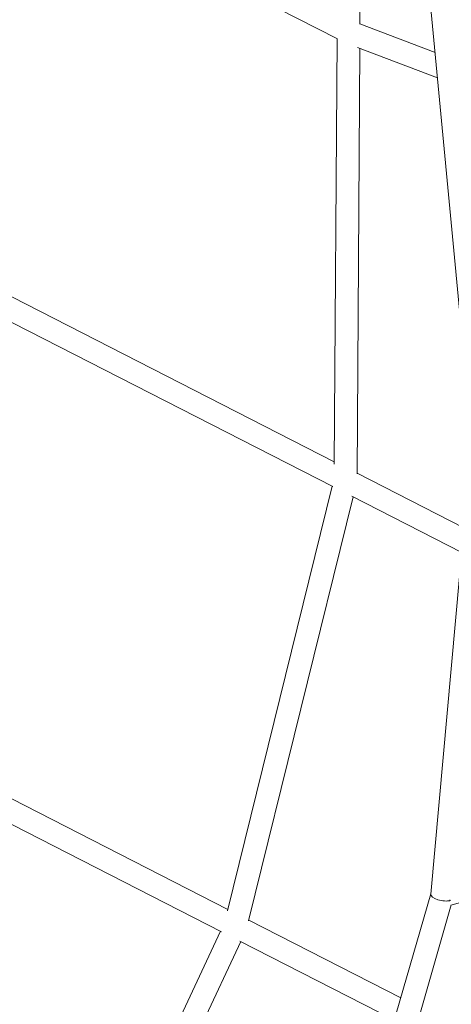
# Model space of a CAD drawing. Extents: x 5459245 to 5462690, y 5971016 to 5972523.
# Tile 156 of 198: x 5462453.12 to 5462453.423, y 5972212.825 to 5972213.515. Entities that reach past the tile are written whole.
import ezdxf

# ---------------------------------------------------------------- set-up
doc = ezdxf.new("R2010")
doc.units = 0
doc.layers.add('A_MAŁA ARCHITEKTURA', color=195, linetype='CONTINUOUS', lineweight=9)

# ---------------------------------------------------------------- blocks, each defined once
blk = doc.blocks.new('A$C43995eb0')
at = {"layer": 'A_MAŁA ARCHITEKTURA', "linetype": 'Continuous'}
for p, q in [((1778.81, 748.37), (1675.03, 857.53)), ((2082.04, 807.37), (1778.64, 748.34)), ((1778.31, 731.98), (2089.25, 792.47)), ((1852.69, 746.45), (1852.69, 626.75)), ((1868.69, 627.88), (1868.69, 749.56)), ((1481.63, 612.83), (1778.42, 732.02)), ((1555.24, 555.83), (1555.24, 642.39)), ((1539.24, 635.97), (1539.24, 551.81)), ((2170.6, 638.97), (1868.69, 628.68)), ((1853.14, 626.85), (1555.24, 556.97)), ((1868.69, 612.67), (2170.69, 622.96)), ((1208.15, 438.62), (1481.72, 612.89)), ((1555.24, 540.53), (1853.8, 610.57)), ((1852.69, 610.31), (1852.69, 66.5)), ((1868.69, 66.5), (1868.69, 613.37)), ((1539.48, 551.93), (1272.98, 417.92)), ((1555.24, 66.5), (1555.24, 541)), ((1274.28, 400.67), (1540.76, 534.66)), ((1539.24, 533.9), (1539.24, 66.5)), ((1273.16, 416.32), (1266.64, 475.88)), ((1251.59, 466.29), (1257.73, 410.2)), ((1257.95, 410.31), (1077.04, 317.23)), ((1274.28, 66.5), (1274.28, 400.94))]:
    blk.add_line(p, q, dxfattribs=at)
at = {"layer": 'A_MAŁA ARCHITEKTURA', "linetype": 'Continuous', "flags": 128}
blk.add_lwpolyline([(1775.94, 745.84), (1776.77, 746.12), (1776.92, 746.16)], dxfattribs=at)
at = {"layer": 'A_MAŁA ARCHITEKTURA', "linetype": 'Continuous'}
blk.add_ellipse((1776.03, 739.68), major_axis=(-2.27, 7.7), ratio=0.406709, start_param=3.180271, end_param=5.626772, dxfattribs=at)
blk.add_ellipse((1776.03, 739.68), major_axis=(-2.27, 7.7), ratio=0.406709, start_param=3.180271, end_param=5.626772, dxfattribs=at)

msp = doc.modelspace()

# ---------------------------------------------------------------- block references
at = {"layer": 'A_MAŁA ARCHITEKTURA', "xscale": 0.001, "yscale": 0.001, "zscale": 0.001, "rotation": 242.9301705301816}
msp.add_blockref('A$C43995eb0', (5462453.5658, 5972214.81866), dxfattribs=at)

doc.saveas('drawing.dxf')
